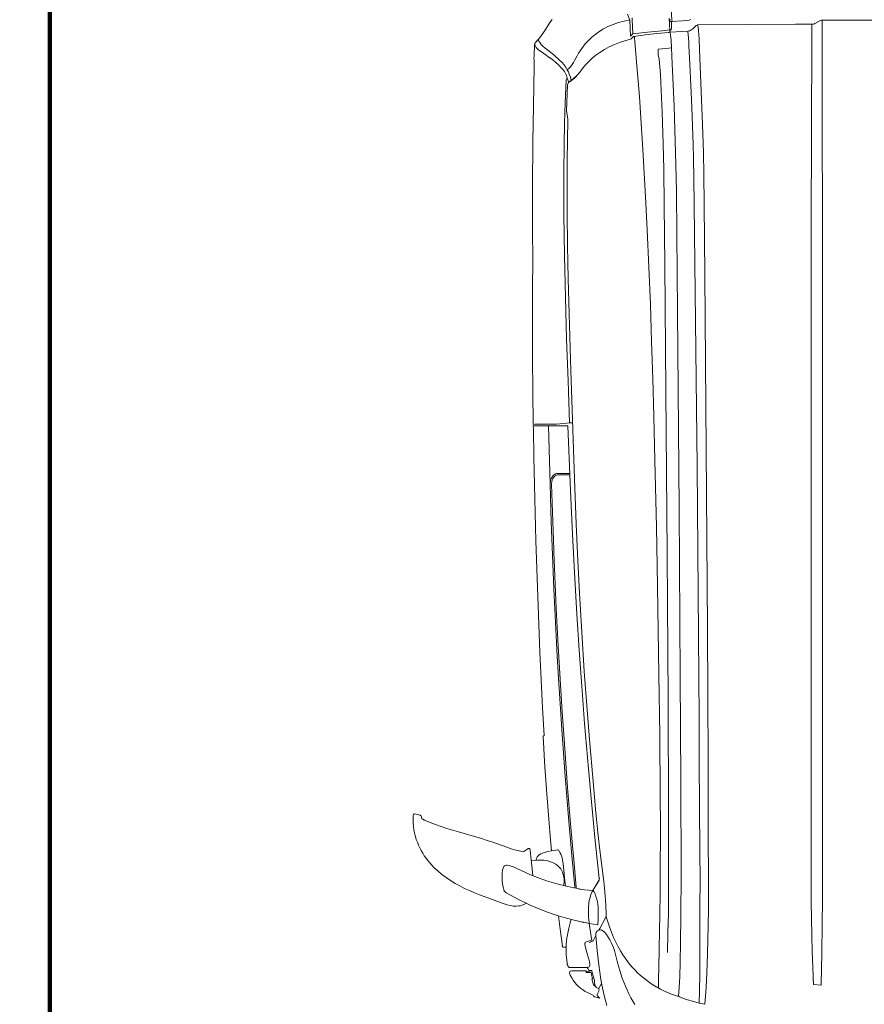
# Model space of a CAD drawing. Header units: millimetres. Extents: x 2204655785 to 2205143108, y 485765510 to 486291538.
# Tile 125 of 156: x 2205062696 to 2205064432, y 486172553 to 486174577. Entities that reach past the tile are written whole.
import ezdxf
from ezdxf.enums import TextEntityAlignment as Align
from ezdxf.lldxf.tags import DXFTag

# ---------------------------------------------------------------- set-up
doc = ezdxf.new("R2010")
doc.units = ezdxf.units.MM
doc.linetypes.add('DASHED2', pattern=[9.525, 6.35, -3.175])
doc.linetypes.add('НЕВИДИМАЯX2', pattern=[19.05, 12.7, -6.35])
for name, color, linetype in [('206ППР Панелевоз', 7, 'Continuous'), ('ППР_Автокран СКАТ-40', 7, 'Continuous'), ('ППР_Автокран_Опасная зона', 1, 'Continuous'), ('ППР_Автокран_Стрела', 7, 'Continuous'), ('ППР_Автокран_Стрела_15м', 7, 'Continuous'), ('ППР_Дороги рабочие', 30, 'Continuous'), ('ППР_Опасная зона от крана', 1, 'Continuous'), ('ППР_Разрез', 5, 'Continuous'), ('ППР_СКЛАД №2', 7, 'Continuous'), ('ППР_Стрела', 7, 'Continuous')]:
    doc.layers.add(name, color=color, linetype=linetype)
doc.styles.add('ППРк_М1-1', font='GOST_Common Italic.ttf', dxfattribs={"height": 800})
doc.styles.add('ППРк_М1-1кран', font='GOST_Common Italic.ttf', dxfattribs={"width": 0.8, "height": 600})
tags = doc.linetypes.add('опасная зона_Кран', pattern='A,30,-8,4,-8,30,-8,4,-8,30,-8,4,[230,Bbox.shx,S=2.5,R=0,X=0,Y=-10],-6', length=148).pattern_tags.tags
tags[24] = DXFTag(74, 5)

# ---------------------------------------------------------------- blocks, each defined once
blk = doc.blocks.new('*U397')
at = {"layer": 'ППР_Опасная зона от крана', "linetype": 'опасная зона_Кран', "lineweight": 80, "ltscale": 100}
blk.add_arc((135, 0), 50270, 90, 270, dxfattribs=at)
at = {"layer": 'ППР_Стрела', "linetype": 'НЕВИДИМАЯX2', "lineweight": 50, "ltscale": 100}
blk.add_arc((135, 0), 38700, 90, 270, dxfattribs=at)
at = {"layer": 'ППР_Стрела', "linetype": 'Continuous', "lineweight": 100}
blk.add_arc((135, 0), 30700, 90, 270, dxfattribs=at)
at = {"style": 'ППРк_М1-1', "width": 0.8}
for tag, p, height, flags in [('ОПАСНАЯ_ЗОНА', (25480.86, 21929.55), 800, 1), ('ОТЛЕТ_ГРУЗА', (25413.72, 20678.22), 800, 1), ('Кол-во_элементов', (2695.66, -1978.25), 1200, 8)]:
    blk.add_attdef(tag, p, '', height=height, dxfattribs=dict(at, flags=flags))
at = {"style": 'ППРк_М1-1', "width": 0.8, "flags": 8}
blk.add_attdef('МАРКА_КРАНА', text='', height=1200, dxfattribs=at).set_placement((8837.5, 818.17), align=Align.CENTER)
blk.add_attdef('ВЫСОТА', text='', height=1200, dxfattribs=at).set_placement((9134.89, -8454.02), align=Align.MIDDLE_CENTER)
at = {"layer": 'Defpoints', "style": 'ППРк_М1-1', "width": 0.8, "flags": 1}
for tag, p in [('МАКСИМАЛЬНАЯ_ДЛИНА_ГРУЗА', (25470.43, 19233.22)), ('ШИРИНА_ГРУЗА', (25397.01, 17803.51))]:
    blk.add_attdef(tag, p, '', height=800, dxfattribs=at)
at = {"layer": 'ППР_Разрез', "style": 'ППРк_М1-1кран', "width": 0.8, "flags": 8}
for tag, p in [('РАЗРЕЗ2', (-1027.85, 55181.17)), ('РАЗРЕЗ', (-1731.87, -54129.29))]:
    blk.add_attdef(tag, p, '', height=800, dxfattribs=at)
at = {"layer": 'ППР_Стрела', "style": 'ППРк_М1-1кран', "width": 0.8, "flags": 8}
for tag, p in [('ВЫСОТА_КРЮКА_ГОРИЗ', (-19652.89, 21607.87)), ('ГАБАРИТ_СТРЕЛЫ', (-25019.84, 21408.72)), ('ВЫСОТА_КРЮКА_НАКЛ', (-20393.31, 20761.66)), ('ВЫЛЕТ', (-16616.63, 14016.8))]:
    blk.add_attdef(tag, p, '', height=800, rotation=317, dxfattribs=at)
blk = doc.blocks.new('*U778')
at = {"layer": 'ППР_Автокран_Опасная зона', "color": 1, "linetype": 'опасная зона_Кран', "lineweight": 80, "ltscale": 100}
blk.add_arc((-3.65, 4.56), 29000, 319.788537, 219.788112, dxfattribs=at)
at = {"layer": 'ППР_Автокран_Стрела', "lineweight": 50}
blk.add_arc((-3.65, 4.56), 18000, 319.786841, 219.78643, dxfattribs=at)
at = {"layer": 'ППР_Автокран_Стрела_15м', "linetype": 'DASHED2', "lineweight": 35}
blk.add_arc((0.22, 1.42), 15000, 319.786203, 219.767437, dxfattribs=at)
blk = doc.blocks.new('*U789')
at = {"layer": '206ППР Панелевоз', "lineweight": 5}
for p, q in [((36.7, 771.2), (36.7, 2136.3)), ((36.8, 769.9), (36.7, 771.2)), ((36.7, 771.2), (36.7, 771.2)), ((36.7, 771.2), (36.9, 769.5)), ((62.7, 771.2), (36.7, 771.2)), ((36.7, 771.2), (36.7, 771.2)), ((37.4, 768.2), (36.8, 769.9)), ((36.9, 769.5), (37.4, 768.2)), ((144.3, 771.2), (62.7, 771.2)), ((247.9, 771.7), (144.3, 771.2)), ((303.6, 771.7), (247.9, 771.7)), ((397, 772), (303.6, 771.7)), ((477.3, 772.1), (397, 772)), ((791.9, 772), (477.3, 772.1)), ((1648.3, 772.2), (791.9, 772)), ((1843.8, 772), (1648.3, 772.2)), ((1895.7, 771.7), (1843.8, 772)), ((1954.3, 771), (1895.7, 771.7)), ((2018.6, 769.6), (1954.3, 771)), ((2020.3, 769.6), (2018.6, 769.6)), ((2018.6, 769.6), (2018.6, 769.6)), ((2019.2, 753.4), (2020.3, 769.6)), ((43.9, 756.3), (37.4, 768.2)), ((37.4, 768.2), (43.9, 756.3)), ((44.4, 755.5), (43.9, 756.3)), ((43.9, 756.3), (44, 756.3)), ((44, 756.3), (43.9, 756.3)), ((43.9, 756.3), (44, 756.3)), ((44, 756.3), (45, 753.7)), ((45.2, 752.8), (44.4, 755.5)), ((45, 753.7), (45.5, 751)), ((45.5, 750), (45.2, 752.8)), ((45.5, 751), (45.5, 750)), ((45.5, 750), (112.9, 750.2)), ((45.5, 716.5), (45.5, 750)), ((112.9, 750.2), (224.6, 749.6)), ((224.6, 749.6), (274.5, 749.2)), ((274.5, 749.2), (323.5, 749.4)), ((323.5, 749.4), (402.3, 748.8)), ((402.3, 748.8), (794, 749.1)), ((794, 749.1), (1356.9, 748.7)), ((1670.3, 748.5), (1777.3, 748.8)), ((1777.3, 748.8), (1849, 749)), ((1849, 749), (1918.3, 750)), ((1918.3, 750), (1951.3, 750.7)), ((1951.3, 750.7), (1983.3, 752)), ((1983.3, 752), (2002.8, 752.9)), ((2002.8, 752.9), (2011.7, 753.2)), ((2011.7, 753.2), (2011.7, 753.4)), ((2011.7, 753.4), (2011.7, 753.4)), ((2011.7, 753.4), (2019.2, 753.4)), ((1356.9, 748.7), (1582, 748.6)), ((1582, 748.6), (1670.3, 748.5)), ((45.9, 616), (45.5, 716.5)), ((46.8, 515.5), (45.9, 616)), ((309.4, 527.2), (251.4, 525.4)), ((353.4, 528.2), (309.4, 527.2)), ((415.8, 529), (353.4, 528.2)), ((559.6, 530.3), (415.8, 529)), ((415.8, 529), (415.8, 529)), ((918.8, 533.3), (559.6, 530.3)), ((1286.9, 535.8), (918.8, 533.3)), ((1561.1, 537.2), (1286.9, 535.8)), ((1649.3, 537.4), (1561.1, 537.2)), ((1561.1, 537.2), (1561.1, 537.2)), ((1864.8, 537.5), (1649.3, 537.4)), ((1897.7, 537.2), (1864.8, 537.5)), ((1956.1, 535.9), (1897.7, 537.2)), ((1995.7, 534.6), (1956.1, 535.9)), ((2024.1, 533.2), (1995.7, 534.6)), ((2042.4, 531.9), (2024.1, 533.2)), ((2059.6, 530.3), (2042.4, 531.9)), ((2057, 518.4), (2059.6, 530.3)), ((47.7, 515.7), (46.8, 515.5)), ((47.3, 514.4), (47.3, 515.4)), ((48, 512.6), (47.3, 514.4)), ((51.5, 516.4), (47.7, 515.7)), ((49.1, 511.1), (48, 512.6)), ((54.9, 505.3), (49.1, 511.1)), ((49.1, 511.1), (49.1, 511.1)), ((58.8, 517.2), (51.5, 516.4)), ((75.3, 518.5), (58.8, 517.2)), ((97.3, 519.5), (75.3, 518.5)), ((251.4, 525.4), (97.3, 519.5)), ((215.8, 503.8), (293.4, 506.4)), ((293.4, 506.4), (319.2, 507)), ((319.2, 507), (411.6, 508.6)), ((411.6, 508.6), (416.8, 508.6)), ((416.8, 508.6), (655.3, 511.3)), ((416.8, 508.6), (416.8, 508.6)), ((655.3, 511.3), (953.5, 514.2)), ((953.5, 514.2), (1300.4, 517.1)), ((1300.4, 517.1), (1473, 518.3)), ((1473, 518.3), (1558.9, 518.8)), ((1558.9, 518.8), (1746.3, 520.2)), ((1558.9, 518.8), (1558.9, 518.8)), ((1746.3, 520.2), (1804.1, 520.4)), ((1804.1, 520.4), (1860.2, 520)), ((1860.2, 520), (1860.2, 520)), ((1860.2, 520), (1889.6, 520)), ((1889.6, 520), (1939.6, 520.3)), ((1939.6, 520.3), (1978.5, 520.3)), ((1978.5, 520.3), (1990, 520.2)), ((1990, 520.2), (1990, 520.2)), ((1990, 520.2), (2039, 519.3)), ((2039, 519.3), (2050.8, 518.9)), ((2050.8, 518.9), (2057, 518.4)), ((2057, 518.4), (2053.5, 504.9)), ((37.1, 498.3), (35.8, 501.4)), ((37.6, 495), (37.1, 498.3)), ((39.9, 461.5), (37.6, 495)), ((56.4, 503.6), (54.9, 505.3)), ((54.9, 505.3), (54.9, 505.3)), ((57.6, 501.6), (56.4, 503.6)), ((58.6, 499.5), (57.6, 501.6)), ((59.2, 497.3), (58.6, 499.5)), ((59.6, 495), (59.2, 497.3)), ((59.6, 495), (73.7, 496.5)), ((61.8, 458.9), (59.6, 495)), ((73.7, 496.5), (82.6, 497.1)), ((82.6, 497.1), (90, 497.4)), ((90, 497.4), (127.3, 499.7)), ((127.3, 499.7), (171.2, 501.8)), ((171.2, 501.8), (215.8, 503.8)), ((2049, 490.2), (2044.9, 479.8)), ((2050.6, 494.8), (2049, 490.2)), ((2053.5, 504.9), (2050.6, 494.8)), ((213.6, 467), (126.6, 463.4)), ((285.6, 469.5), (213.6, 467)), ((333.8, 470.8), (285.6, 469.5)), ((388.9, 471.7), (333.8, 470.8)), ((476.7, 472.6), (388.9, 471.7)), ((714.9, 474.8), (476.7, 472.6)), ((1040.5, 477.4), (714.9, 474.8)), ((1385.8, 479.7), (1040.5, 477.4)), ((1600.8, 480.8), (1385.8, 479.7)), ((1794.3, 481.3), (1600.8, 480.8)), ((1876.7, 481.1), (1794.3, 481.3)), ((1933.4, 480.4), (1876.7, 481.1)), ((1973.3, 479.6), (1933.4, 480.4)), ((2002.2, 478.6), (1973.3, 479.6)), ((2025.4, 477.5), (2002.2, 478.6)), ((2043, 476.3), (2025.4, 477.5)), ((2039.3, 463.7), (2042.8, 474.2)), ((2042.7, 475.1), (2043, 476.3)), ((2042.8, 474.2), (2042.7, 475.1)), ((2042.8, 474.2), (2042.8, 474.2)), ((2043.8, 478), (2043, 476.3)), ((2044.4, 478.4), (2043.8, 478)), ((2044.9, 479.8), (2044.4, 478.3)), ((2044.4, 478.3), (2044.4, 478.4)), ((36.4, 462.6), (14.2, 461.4)), ((58, 458.1), (33.5, 456.8)), ((34.4, 458.2), (37.7, 458.6)), ((39.3, 463.1), (36.4, 462.6)), ((37.7, 458.6), (39.4, 459)), ((39.4, 462.3), (39.3, 463.1)), ((39.4, 459), (39.4, 462.3)), ((55.1, 461.5), (39.9, 461.5)), ((56.2, 461.3), (55.1, 461.5)), ((55.1, 461.5), (55.1, 461.5)), ((57.1, 460.6), (56.2, 461.3)), ((58.6, 442.9), (57, 458)), ((57.6, 459.6), (57.1, 460.6)), ((57.7, 458.2), (57.6, 459.6)), ((62.1, 459.1), (57.7, 458.2)), ((58.6, 458.2), (61.7, 459)), ((61.7, 459), (61.9, 456.5)), ((61.9, 456.5), (62.1, 456)), ((68, 459.9), (62.1, 459.1)), ((62.1, 456), (64.4, 431.7)), ((78.1, 460.9), (68, 459.9)), ((93.6, 461.9), (78.1, 460.9)), ((126.6, 463.4), (93.6, 461.9)), ((94.2, 456.4), (93.6, 461.9)), ((96.8, 434.4), (94.2, 456.4)), ((343.7, 445.7), (291.2, 444.5)), ((417.5, 446.9), (343.7, 445.7)), ((539.2, 448.1), (417.5, 446.9)), ((798.7, 450.4), (539.2, 448.1)), ((1133.9, 452.8), (798.7, 450.4)), ((1434.1, 454.7), (1133.9, 452.8)), ((1666.6, 455.7), (1434.1, 454.7)), ((1805.5, 455.9), (1666.6, 455.7)), ((1864.3, 455.7), (1805.5, 455.9)), ((1902.1, 455.1), (1864.3, 455.7)), ((1901.9, 454.4), (1902.1, 455.1)), ((1913, 454.2), (1901.9, 454.4)), ((1953.1, 453.4), (1913, 454.2)), ((2028.5, 439.4), (2033, 448.5)), ((2033, 448.5), (2037.3, 458.2)), ((2037.3, 458.2), (2039.3, 463.7)), ((2037.3, 458.2), (2037.3, 458.2)), ((61.6, 412.6), (58.6, 442.9)), ((64.4, 431.7), (67.2, 407.5)), ((108.3, 434.5), (96.8, 434.4)), ((117, 436.7), (108.3, 434.5)), ((148.8, 439.1), (117, 436.7)), ((165.6, 440), (148.8, 439.1)), ((226.2, 442.4), (165.6, 440)), ((291.2, 444.5), (226.2, 442.4)), ((850.6, 425.4), (774.1, 423.3)), ((941.9, 427.7), (850.6, 425.4)), ((1078.6, 430.8), (941.9, 427.7)), ((1200.1, 433.1), (1078.6, 430.8)), ((1381.8, 436), (1200.1, 433.1)), ((1506.5, 437.6), (1381.8, 436)), ((1630.4, 438.8), (1506.5, 437.6)), ((1691.9, 439), (1630.4, 438.8)), ((1713.2, 439), (1691.9, 439)), ((1776.5, 438.7), (1713.2, 439)), ((1832.9, 438.5), (1776.5, 438.7)), ((1873.6, 438.1), (1832.9, 438.5)), ((1944.6, 436.6), (1873.6, 438.1)), ((1964.8, 436.3), (1944.6, 436.6)), ((1964.6, 435.9), (1964.8, 436.3)), ((2026.1, 434.9), (1964.6, 435.9)), ((2023.5, 430.4), (2019.4, 423.5)), ((2023.6, 430.6), (2028.5, 439.4)), ((64.8, 382.3), (61.6, 412.6)), ((67.2, 407.5), (70.4, 383.4)), ((399.9, 408.6), (303.1, 403.1)), ((468, 412.1), (399.9, 408.6)), ((544.5, 415.5), (468, 412.1)), ((621, 418.4), (544.5, 415.5)), ((697.6, 421), (621, 418.4)), ((774.1, 423.3), (697.6, 421)), ((2010.3, 410.2), (2005.3, 403.9)), ((2014.9, 416.8), (2010.3, 410.2)), ((2019.4, 423.5), (2014.9, 416.8)), ((72.7, 385.6), (70.3, 385.4)), ((131, 390.8), (72.7, 385.6)), ((194, 395.8), (131, 390.8)), ((238.3, 398.9), (194, 395.8)), ((303.1, 403.1), (238.3, 398.9)), ((1981.6, 379.6), (1989, 386.4)), ((1994.7, 391.9), (1989, 386.2)), ((2000.1, 397.8), (1994.7, 391.9)), ((2005.3, 403.9), (2000.1, 397.8)), ((2059.8, 386.7), (2053, 382.4)), ((24.8, 371.2), (36.8, 376.1)), ((36.5, 381.2), (32.3, 380.9)), ((36.2, 375.9), (38.7, 364.4)), ((64.8, 382.3), (36.5, 381.2)), ((36.8, 376.1), (70.1, 377.4)), ((36.8, 376.1), (36.8, 376.1)), ((38.7, 364.4), (41.8, 353.1)), ((70.1, 377.4), (64.8, 382.3)), ((70.4, 383.4), (75.6, 378.6)), ((75.6, 378.6), (76.2, 377.3)), ((76.2, 377.3), (79.3, 366)), ((79.3, 366), (82.8, 355)), ((1958.2, 361.9), (1965.7, 367.1)), ((1965.7, 367.1), (1974.2, 373.5)), ((1974.2, 373.5), (1981.6, 379.6)), ((2022.1, 366.9), (2013.9, 363.7)), ((2030.2, 370.5), (2022.1, 366.9)), ((2038.2, 374.3), (2030.2, 370.5)), ((2046.1, 378.4), (2038.2, 374.3)), ((2053, 382.4), (2046.1, 378.4)), ((41.8, 353.1), (45.6, 341.9)), ((82.8, 355), (86.9, 344.3)), ((86.9, 344.3), (91.7, 333.9)), ((1922.5, 342.8), (1931.8, 347.1)), ((1931.8, 347.1), (1940, 351.3)), ((1940, 351.3), (1949.8, 356.8)), ((1949.1, 344.3), (1941.6, 341.6)), ((1976.1, 351.5), (1949.1, 344.3)), ((1949.8, 356.8), (1958.2, 361.9)), ((1990.2, 355.6), (1976.1, 351.5)), ((2005.6, 360.6), (1990.2, 355.6)), ((2013.9, 363.7), (2005.6, 360.6)), ((45.6, 341.9), (47.8, 336.5)), ((47.8, 336.5), (50.2, 331.1)), ((50.2, 331.1), (52.9, 325.8)), ((52.9, 325.8), (55.7, 320.7)), ((91.7, 333.9), (97.2, 323.8)), ((97.2, 323.8), (103.5, 314.2)), ((1806.9, 322.4), (1821.2, 324.1)), ((1821.2, 324.1), (1836.6, 325.5)), ((1836.6, 325.5), (1855.8, 326.6)), ((1855.8, 326.6), (1875.7, 327.5)), ((1875.7, 327.5), (1879.7, 327.8)), ((1882.1, 325.8), (1878.3, 327.8)), ((1879.7, 327.8), (1889.9, 330.7)), ((1903.5, 314.5), (1882.1, 325.8)), ((1889.9, 330.7), (1900.5, 334.2)), ((1900.5, 334.2), (1911.6, 338.3)), ((1912.5, 325.4), (1910.4, 323.2)), ((1911.6, 338.3), (1922.5, 342.8)), ((1916.2, 328.3), (1912.5, 325.4)), ((1921.4, 331.6), (1916.2, 328.3)), ((1927.3, 334.9), (1921.4, 331.6)), ((1934.2, 338.3), (1927.3, 334.9)), ((1941.6, 341.6), (1934.2, 338.3)), ((2026.5, 320.1), (2044.3, 324.3)), ((2044.3, 324.3), (2061.9, 329.1)), ((55.7, 320.7), (58.8, 315.6)), ((58.8, 315.6), (62, 310.7)), ((62, 310.7), (65.5, 306)), ((65.5, 306), (69.1, 301.3)), ((103.5, 314.2), (109.2, 306.4)), ((109.2, 306.4), (115.4, 299)), ((1601.7, 300.7), (1666.2, 306.5)), ((1717, 304.2), (1635.8, 296.4)), ((1666.2, 306.5), (1712.7, 311.1)), ((1712.7, 311.1), (1742.9, 314.3)), ((1801.2, 313.4), (1717, 304.2)), ((1742.9, 314.3), (1775, 318.3)), ((1775, 318.3), (1806.9, 322.7)), ((1800.6, 313.6), (1803.1, 313.3)), ((1803.6, 313.1), (1801.2, 313.4)), ((1803.1, 313.3), (1804.5, 312.9)), ((1805.6, 312.4), (1803.6, 313.1)), ((1804.5, 312.9), (1805.4, 312.5)), ((1805.4, 312.5), (1805.4, 312.5)), ((1805.4, 312.5), (1822.3, 301.9)), ((1822.3, 302), (1805.6, 312.4)), ((1805.6, 312.4), (1805.6, 312.4)), ((1806.9, 322.7), (1806.9, 322.4)), ((1832.7, 304.6), (1827.7, 302.1)), ((1838, 306.6), (1832.7, 304.6)), ((1843.4, 308.2), (1838, 306.6)), ((1848.9, 309.4), (1843.4, 308.2)), ((1854.6, 310.3), (1848.9, 309.4)), ((1860.3, 310.9), (1854.6, 310.3)), ((1871.9, 311.3), (1860.3, 310.9)), ((1883.5, 311.2), (1871.9, 311.3)), ((1896.1, 310.7), (1883.5, 311.2)), ((1894.8, 301.4), (1896.3, 310.6)), ((1896.3, 310.6), (1896.1, 310.7)), ((1907.2, 312.4), (1903.5, 314.5)), ((1907.2, 318.3), (1906.6, 317)), ((1906.6, 317), (1906.6, 316.1)), ((1906.6, 316.1), (1907.1, 313.1)), ((1907.1, 313.1), (1907.6, 311.7)), ((1910.4, 323.2), (1907.2, 318.3)), ((1907.6, 311.7), (1908.8, 309.7)), ((1908.8, 309.7), (1910.1, 308.4)), ((1910.1, 308.4), (1911.9, 307.3)), ((1911.9, 307.3), (1914.2, 306.5)), ((1914.2, 306.5), (1916.6, 306.1)), ((1916.6, 306.1), (1919, 306)), ((1919, 306), (1948.9, 308.8)), ((1929, 300.5), (1919.5, 305.7)), ((1948.9, 308.8), (1978.8, 312.3)), ((1978.8, 312.3), (1993.7, 314.3)), ((1993.7, 314.3), (2008.6, 316.7)), ((2008.6, 316.7), (2026.5, 320.1)), ((2015.3, 303.7), (2011.5, 303.2)), ((2018.8, 303.9), (2015.3, 303.7)), ((2027.8, 312), (2016.7, 317.9)), ((2023.1, 305.4), (2018.8, 303.9)), ((2022.5, 304.6), (2020.9, 303)), ((2025, 307.8), (2022.5, 304.6)), ((2028, 312.3), (2025, 307.8)), ((2028.7, 312.6), (2028, 312.3)), ((2029.9, 312.9), (2028.7, 312.6)), ((2031.2, 312.7), (2029.9, 312.9)), ((2032.6, 312.2), (2031.2, 312.7)), ((2035.2, 310.8), (2032.6, 312.2)), ((2039.2, 309), (2035.2, 310.8)), ((2040.5, 308.9), (2039.2, 309)), ((2041.9, 309.3), (2040.5, 308.9)), ((2043.2, 310.1), (2041.9, 309.3)), ((2044.6, 311.6), (2043.2, 310.1)), ((2044.3, 303.5), (2045.2, 306.4)), ((2046.9, 314.5), (2044.6, 311.6)), ((2045.2, 306.4), (2046.9, 314.5)), ((69.1, 301.3), (73, 296.9)), ((73, 296.9), (77.1, 292.6)), ((77.1, 292.6), (81.3, 288.5)), ((81.3, 288.5), (85.7, 284.5)), ((85.7, 284.5), (90.3, 280.8)), ((115.4, 299), (122, 292)), ((122, 292), (129, 285.3)), ((129, 285.3), (136.3, 279.1)), ((1375.5, 282.6), (1445.6, 287.8)), ((1482.6, 283.3), (1406.1, 277.5)), ((1445.6, 287.8), (1515.7, 293.3)), ((1575.7, 291), (1482.6, 283.3)), ((1515.7, 293.3), (1601.7, 300.7)), ((1635.8, 296.4), (1575.7, 291)), ((1827.9, 298.9), (1822.3, 302)), ((1825.7, 301), (1824.4, 283.3)), ((1827.7, 302.1), (1825.7, 301)), ((1825.7, 301), (1825.7, 301)), ((1833.8, 296.3), (1827.9, 298.9)), ((1839.9, 294.4), (1833.8, 296.3)), ((1846.2, 292.9), (1839.9, 294.4)), ((1852.7, 291.8), (1846.2, 292.9)), ((1859.3, 291.2), (1852.7, 291.8)), ((1866, 290.9), (1859.3, 291.2)), ((1872.6, 291), (1866, 290.9)), ((1879.3, 291.3), (1872.6, 291)), ((1885.8, 291.9), (1879.3, 291.3)), ((1892.3, 292.7), (1885.8, 291.9)), ((1890.8, 282.3), (1891.2, 284.3)), ((1891.2, 284.3), (1893.2, 292.8)), ((1902.3, 294.1), (1892.3, 292.7)), ((1893.2, 292.8), (1894.8, 301.4)), ((1906.4, 294.7), (1902.3, 294.1)), ((1902.3, 294.1), (1902.3, 294.1)), ((1902.3, 294.1), (1902.3, 294.1)), ((1924.8, 297.7), (1906.4, 294.7)), ((1925.9, 297.8), (1924.8, 297.7)), ((1927.2, 297.4), (1925.9, 297.8)), ((1928.2, 296.6), (1927.2, 297.4)), ((1928.8, 295.7), (1928.2, 296.6)), ((1929.4, 293.6), (1928.8, 295.7)), ((1929.4, 300.2), (1929, 300.5)), ((1930.6, 297.9), (1929.4, 300.2)), ((1931.4, 286.7), (1929.4, 293.6)), ((1932.7, 292.8), (1930.6, 297.9)), ((1932.2, 285), (1931.4, 286.7)), ((1933, 284.2), (1932.2, 285)), ((1933.9, 283.8), (1933, 284.2)), ((1935.2, 283.6), (1933.9, 283.8)), ((1937, 283.9), (1935.2, 283.6)), ((1950.9, 287.3), (1937, 283.9)), ((1967.1, 292.2), (1950.9, 287.3)), ((1972.5, 293.3), (1967.1, 292.2)), ((1978, 293.8), (1972.5, 293.3)), ((1979.6, 293.7), (1978, 293.8)), ((1981.1, 293.2), (1979.6, 293.7)), ((1982.3, 292.3), (1981.1, 293.2)), ((1983.1, 291.1), (1982.3, 292.3)), ((1983.6, 289.7), (1983.1, 291.1)), ((1983.8, 288), (1983.6, 289.7)), ((1985.5, 288.9), (1983.8, 288.6)), ((1983.8, 252), (1983.8, 288)), ((1986.3, 289.8), (1985.5, 288.9)), ((1988.7, 291.1), (1986.3, 289.8)), ((1989.6, 291.9), (1988.7, 291.1)), ((1989.8, 292.7), (1989.6, 291.9)), ((1990.1, 297.2), (1989.8, 292.7)), ((1990.3, 297.9), (1990.1, 297.2)), ((1990.1, 297.2), (1990.1, 297.2)), ((1991, 298.2), (1990.3, 297.9)), ((1991, 286.7), (1990.8, 286.4)), ((1990.8, 286.4), (1990.8, 285.5)), ((1990.8, 285.5), (1990.8, 269.5)), ((1999.8, 300.3), (1991, 298.2)), ((1991, 298.2), (1991, 298.2)), ((1993.4, 286.7), (1991, 286.7)), ((1992.3, 286.7), (1992.4, 288.4)), ((1992.4, 288.4), (1992.9, 293.1)), ((1992.4, 288.4), (1992.4, 288.4)), ((1992.9, 293.1), (1993.3, 294.9)), ((1993.3, 294.9), (1993.6, 295.6)), ((1994, 287), (1993.4, 286.7)), ((1993.6, 295.6), (1994, 295.8)), ((1994, 295.8), (1994.3, 295.9)), ((1994, 295.8), (1994, 295.8)), ((1994.3, 287.6), (1994, 287)), ((1997.9, 297.1), (1994.3, 295.9)), ((1994.3, 295.9), (1994.4, 295.9)), ((1994.4, 295.9), (1994.3, 287.6)), ((1999, 297.5), (1997.9, 297.1)), ((2006.1, 299.6), (1999, 297.5)), ((2002.5, 301.2), (1999.8, 300.3)), ((2011.5, 303.2), (2002.5, 301.2)), ((2006.8, 299.6), (2006.1, 299.6)), ((2007.2, 299.3), (2006.8, 299.6)), ((2007.6, 298.1), (2007.2, 299.3)), ((2012.4, 299.1), (2007.6, 298.1)), ((2015.6, 300.2), (2012.4, 299.1)), ((2018.6, 301.6), (2015.6, 300.2)), ((2020.9, 303), (2018.6, 301.6)), ((2029.4, 278.7), (2033.1, 284.5)), ((2033.1, 284.5), (2036.2, 290.2)), ((2036.2, 290.2), (2039.7, 297.5)), ((2039.7, 297.5), (2041.1, 300.8)), ((2041.1, 300.8), (2042.6, 301.5)), ((2042.6, 301.5), (2044.3, 303.5)), ((90.3, 280.8), (95, 277.2)), ((95, 277.2), (99.9, 273.9)), ((99.9, 273.9), (104.9, 270.7)), ((104.9, 270.7), (110, 267.7)), ((110, 267.7), (119.6, 262.7)), ((136.3, 279.1), (143.9, 273.2)), ((143.5, 273.1), (148.6, 269)), ((143.9, 273.2), (143.9, 273.2)), ((143.9, 273.2), (150.3, 267.9)), ((148.6, 269), (152.2, 265.8)), ((150.3, 267.9), (153.4, 265.1)), ((152.2, 265.8), (156.5, 261.3)), ((153.4, 265.1), (156.3, 262.2)), ((979.5, 262.5), (1072, 266.1)), ((1072, 266.1), (1133.7, 268.7)), ((1133.7, 268.7), (1214.3, 272.7)), ((1258.1, 267.5), (1172, 262.6)), ((1214.3, 272.7), (1295, 277.4)), ((1332.1, 272.3), (1258.1, 267.5)), ((1295, 277.4), (1375.5, 282.6)), ((1406.1, 277.5), (1332.1, 272.3)), ((1762.9, 260.9), (1818.8, 266)), ((1818.8, 266), (1821.2, 266.2)), ((1821.9, 269.9), (1820.2, 260.9)), ((1822.1, 271), (1821.9, 269.9)), ((1822.5, 271.6), (1822.1, 271)), ((1822.9, 272.6), (1822.5, 271.6)), ((1823.3, 275.1), (1822.9, 272.6)), ((1824.4, 283.3), (1823.3, 275.1)), ((1886.3, 258.9), (1890.9, 279.3)), ((1890.8, 280.9), (1890.8, 282.3)), ((1891.2, 280.3), (1890.8, 280.9)), ((1890.9, 279.3), (1891.2, 280.3)), ((1990.8, 269.5), (1991, 257.1)), ((2014.5, 263), (2018.6, 266.5)), ((2018.6, 266.5), (2022.5, 270.2)), ((2022.5, 270.2), (2026.3, 274.5)), ((2026.3, 274.5), (2029.4, 278.7)), ((119.6, 262.7), (123.9, 260.2)), ((123.9, 260.2), (128, 257.5)), ((128, 257.5), (131.9, 254.6)), ((133.4, 244.3), (128.2, 240.4)), ((131.9, 254.6), (135.6, 251.3)), ((138.8, 247.5), (133.4, 244.3)), ((135.6, 251.3), (138.8, 247.6)), ((143.4, 249.9), (138.8, 247.5)), ((142.8, 241.9), (146.8, 244.1)), ((148.2, 251.8), (143.4, 249.9)), ((146.8, 244.1), (150.9, 245.9)), ((154.4, 253.9), (148.2, 251.8)), ((150.9, 245.9), (155.9, 247.7)), ((161.1, 255.6), (154.4, 253.9)), ((155.9, 247.7), (162.9, 249.8)), ((155.9, 247.7), (156.9, 246.5)), ((156.3, 262.2), (159, 259)), ((156.5, 261.3), (160.5, 256.5)), ((156.9, 246.5), (158.3, 245.7)), ((158.3, 245.7), (159.7, 245.4)), ((159, 259), (161.5, 255.7)), ((159.7, 245.4), (206.6, 243.4)), ((160.5, 256.5), (161.1, 255.6)), ((164.9, 250.3), (161.1, 255.6)), ((161.5, 255.7), (161.5, 255.7)), ((161.5, 255.7), (165.3, 250.4)), ((162.9, 249.8), (164.9, 250.3)), ((165.3, 250.4), (169.6, 248.2)), ((169.6, 248.2), (205.8, 246.7)), ((205.8, 246.7), (223.9, 246.1)), ((206.6, 243.4), (248, 242.1)), ((223.9, 246.1), (239.5, 248.6)), ((239.5, 248.6), (241.7, 248.9)), ((241.7, 248.9), (283.6, 247.9)), ((283.6, 247.9), (325.5, 247.3)), ((325.5, 247.3), (378.2, 247.1)), ((378.2, 247.1), (434.5, 247.3)), ((434.5, 247.3), (500.3, 248.1)), ((500.3, 248.1), (568.9, 249.5)), ((521.4, 241.7), (607.1, 243.7)), ((568.9, 249.5), (640.3, 251.3)), ((607.1, 243.7), (692.8, 246.2)), ((640.3, 251.3), (756.8, 254.8)), ((692.8, 246.2), (778.5, 249.1)), ((756.8, 254.8), (979.5, 262.5)), ((778.5, 249.1), (864.4, 252.3)), ((864.4, 253.3), (864.3, 258.5)), ((864.6, 253.3), (864.4, 253.3)), ((864.4, 252.3), (864.4, 253.3)), ((867.1, 225.7), (864.6, 253.3)), ((1004.6, 254.3), (870.5, 248.7)), ((870.5, 248.7), (870.5, 177.7)), ((968.5, 252.7), (968.5, 228.1)), ((971.6, 252.9), (971.6, 227.5)), ((1093.2, 258.5), (1004.6, 254.3)), ((1172, 262.6), (1093.2, 258.5)), ((1504.9, 240.3), (1613.9, 248.3)), ((1505.1, 237.1), (1590.6, 243.3)), ((1590.6, 243.3), (1676, 250.1)), ((1613.9, 248.3), (1688.5, 254.4)), ((1676, 250.1), (1761.4, 257.5)), ((1688.5, 254.4), (1762.9, 260.9)), ((1761.4, 257.5), (1818.3, 262.8)), ((1816.1, 244), (1799.9, 242.2)), ((1816, 242.9), (1811.2, 223.9)), ((1820.2, 260.9), (1816, 242.9)), ((1818.3, 262.8), (1820.6, 262.9)), ((1880.8, 238.7), (1883.6, 248.7)), ((1883.6, 248.7), (1886.3, 258.9)), ((1885.5, 255.8), (1892.2, 253.8)), ((1892.2, 253.8), (1903.2, 250.8)), ((1903.2, 250.8), (1909.8, 249.3)), ((1909.8, 249.3), (1916.5, 248)), ((1916.5, 248), (1923.2, 246.9)), ((1923.2, 246.9), (1929.9, 246)), ((1929.9, 246), (1936.7, 245.4)), ((1936.7, 245.4), (1943.5, 245.1)), ((1942.1, 239.5), (1942.2, 245.1)), ((1943.5, 245.1), (1950.3, 245)), ((1950.3, 245), (1957, 245.3)), ((1957, 245.3), (1963.8, 245.8)), ((1963.8, 245.8), (1974.1, 247.1)), ((1974.1, 247.1), (1977.6, 247.7)), ((1977.6, 247.7), (1980.2, 248.6)), ((1980.2, 248.6), (1981.7, 249.4)), ((1981.7, 249.4), (1983.4, 251)), ((1983.4, 251), (1983.8, 251.8)), ((1983.8, 251.8), (1983.8, 252)), ((1991, 257.1), (1991.2, 255)), ((1991.2, 255), (1991.7, 254)), ((1991.7, 254), (1992.5, 253.1)), ((1992.5, 253.1), (1993.5, 252.6)), ((1993.5, 252.6), (1994.7, 252.3)), ((1994.7, 252.3), (1995.8, 252.4)), ((1995.8, 252.4), (1999.5, 253.8)), ((1999.5, 253.8), (2005, 256.7)), ((2005, 256.7), (2010.1, 259.8)), ((2010.1, 259.8), (2014.5, 263)), ((119.1, 231.8), (109, 220.5)), ((118.5, 217.6), (123.9, 224.3)), ((124.1, 236.8), (119.1, 231.8)), ((123.9, 224.3), (128.8, 229.6)), ((128.2, 240.4), (124.1, 236.8)), ((128.8, 229.6), (135.3, 235.9)), ((135.3, 235.9), (139.9, 239.8)), ((139.9, 239.8), (142.8, 241.9)), ((248, 242.1), (293.9, 241.1)), ((293.9, 241.1), (350, 240.5)), ((350, 240.5), (392.9, 240.4)), ((392.9, 240.4), (435.7, 240.6)), ((435.7, 240.6), (478.6, 241)), ((478.6, 241), (521.4, 241.7)), ((867.1, 223.2), (867.1, 225.7)), ((867.3, 191), (867.1, 223.2)), ((968.5, 228.1), (968.9, 225.4)), ((968.9, 225.4), (969.5, 223.6)), ((969.5, 223.6), (970.4, 221.8)), ((971.6, 227.5), (972, 225.7)), ((972, 225.7), (972.6, 224.1)), ((972.6, 224.1), (973.6, 222.7)), ((973.6, 222.7), (976, 220.1)), ((1129.5, 220), (1246.1, 225.1)), ((1205.9, 220), (1275, 223.3)), ((1246.1, 225.1), (1323.3, 229.1)), ((1275, 223.3), (1344, 227)), ((1323.3, 229.1), (1391.4, 233)), ((1344, 227), (1378.6, 229)), ((1378.6, 229), (1505.1, 237.1)), ((1378.6, 229), (1378.6, 229)), ((1391.4, 233), (1459.5, 237.2)), ((1459.5, 237.2), (1504.9, 240.3)), ((1742.7, 229), (1742.1, 228.1)), ((1742.1, 228.1), (1742.1, 228)), ((1742.1, 228), (1744.2, 215)), ((1743.8, 230.1), (1742.7, 229)), ((1747.3, 232.3), (1743.8, 230.1)), ((1751, 234.1), (1747.3, 232.3)), ((1754.8, 235.6), (1751, 234.1)), ((1758.8, 236.8), (1754.8, 235.6)), ((1762.9, 237.7), (1758.8, 236.8)), ((1771.3, 239), (1762.9, 237.7)), ((1768.7, 218.7), (1771.6, 223.8)), ((1784, 240.4), (1771.3, 239)), ((1771.6, 223.8), (1775.1, 228.4)), ((1775.1, 228.4), (1777, 230.5)), ((1777, 230.5), (1779.1, 232.4)), ((1779.1, 232.4), (1781.3, 234.1)), ((1781.3, 234.1), (1783.7, 235.6)), ((1783.7, 235.6), (1788.1, 237.8)), ((1799.9, 242.2), (1784, 240.4)), ((1788.1, 237.8), (1792.7, 239.4)), ((1792.7, 239.4), (1797.6, 240.5)), ((1797.6, 240.5), (1802.6, 241.1)), ((1799.9, 242.2), (1799.9, 242.2)), ((1802.6, 241.1), (1807.5, 241)), ((1811.2, 223.9), (1805.6, 205.2)), ((1807.5, 241), (1812.4, 240.4)), ((1812.4, 240.4), (1815.1, 239.9)), ((1874.4, 218.7), (1877.7, 228.6)), ((1877.7, 228.6), (1880.8, 238.7)), ((1878, 229.6), (1905.2, 233)), ((1905.2, 233), (1940, 237.6)), ((1940, 237.6), (1940.7, 237.4)), ((1940.7, 237.4), (1941.2, 237.5)), ((1941.2, 237.5), (1941.7, 238.1)), ((1941.7, 238.1), (1942.1, 239.5)), ((41.9, 211.9), (35.7, 216.5)), ((48.3, 207.6), (41.9, 211.9)), ((56, 202.9), (48.3, 207.6)), ((64.2, 197.4), (56, 202.9)), ((102.7, 213), (94.6, 202.3)), ((102.3, 194.3), (109, 203.9)), ((109, 220.5), (102.7, 213)), ((109, 203.9), (114.3, 211)), ((113.9, 211.4), (118.5, 217.6)), ((114.3, 211), (113.9, 211.4)), ((870.5, 209), (990.8, 212.2)), ((970.4, 221.8), (971.6, 220.2)), ((971.6, 220.2), (973, 218.6)), ((973, 218.6), (974.6, 217.2)), ((974.6, 217.2), (978.2, 214.9)), ((976, 220.1), (978.8, 218.1)), ((978.2, 214.9), (982.1, 213.3)), ((978.8, 218.1), (981.9, 216.6)), ((981.9, 216.6), (985.3, 215.7)), ((982.1, 213.3), (984, 212.8)), ((984, 212.8), (990.8, 212.2)), ((985.3, 215.7), (990.9, 215.4)), ((990.8, 212.2), (1067.7, 214.6)), ((990.9, 215.4), (1125.2, 219.8)), ((1067.7, 214.6), (1136.8, 217.1)), ((1125.2, 219.8), (1129.5, 220)), ((1136.8, 217.1), (1205.9, 220)), ((1572.3, 201.8), (1636.2, 206.2)), ((1636.2, 206.2), (1678.8, 209.5)), ((1678.8, 209.5), (1721.4, 213.1)), ((1721.4, 213.1), (1744.1, 215.3)), ((1744.2, 215), (1745.6, 207.9)), ((1745.6, 207.9), (1747.4, 200.9)), ((1763.6, 199.5), (1764.2, 203.7)), ((1764.2, 203.7), (1764.9, 207.9)), ((1764.9, 207.9), (1766.5, 213.4)), ((1766.5, 213.4), (1768.7, 218.7)), ((1805.6, 205.2), (1799.3, 186.6)), ((1865.5, 194.9), (1870.1, 206.8)), ((1870.1, 206.8), (1874.4, 218.7)), ((71.6, 191.9), (64.2, 197.4)), ((76.2, 188.2), (71.6, 191.9)), ((76.4, 188.2), (76.2, 188.2)), ((76.2, 188.2), (83.3, 181.5)), ((78.2, 188.5), (76.4, 188.2)), ((80.3, 189.3), (78.2, 188.5)), ((83.2, 191.1), (80.3, 189.3)), ((86.8, 193.9), (83.2, 191.1)), ((90.6, 197.7), (86.8, 193.9)), ((94.6, 202.3), (90.6, 197.7)), ((90.7, 182.1), (92.9, 183.5)), ((92.9, 183.5), (95.1, 185.4)), ((95.1, 185.4), (98.5, 189.2)), ((98.5, 189.2), (102.3, 194.3)), ((867.6, 180.7), (867.3, 191)), ((992.3, 180.1), (1107, 183.1)), ((1107, 183.1), (1221.5, 186.8)), ((1221.5, 186.8), (1335.9, 191.3)), ((1335.9, 191.3), (1393, 193.9)), ((1393, 193.9), (1450.2, 196.7)), ((1450.2, 196.7), (1507.3, 199.9)), ((1507.3, 199.9), (1508.3, 197.9)), ((1508.3, 197.9), (1572.3, 201.8)), ((1747.4, 200.9), (1749, 196.4)), ((1749, 196.4), (1750.5, 193.1)), ((1750.5, 193.1), (1752.5, 189.9)), ((1752.5, 189.9), (1755.1, 187.1)), ((1755.1, 187.1), (1756.5, 186)), ((1756.5, 186), (1758, 185)), ((1758, 185), (1759.5, 184.4)), ((1759.5, 184.4), (1761.2, 184)), ((1761.2, 184), (1763.7, 184.1)), ((1762.8, 184), (1762.8, 184)), ((1763.3, 195.2), (1763.6, 199.5)), ((1763.3, 191), (1763.3, 195.2)), ((1763.5, 186.7), (1763.3, 191)), ((1764.8, 173.9), (1763.5, 186.7)), ((1799.3, 186.6), (1793.5, 172.2)), ((1855.6, 171.6), (1860.7, 183.2)), ((1860.7, 183.2), (1865.5, 194.9)), ((83.3, 181.5), (83.3, 181.5)), ((83.3, 181.5), (84.6, 180.7)), ((83.3, 181.5), (84.9, 181.1)), ((84.6, 180.7), (86, 180.2)), ((84.9, 181.1), (86.8, 181)), ((86, 180.2), (86.8, 180.1)), ((86.8, 181), (88.7, 181.3)), ((86.8, 180.1), (111.1, 179.8)), ((88.7, 181.3), (90.7, 182.1)), ((111.1, 179.8), (112.4, 179.3)), ((112.4, 179.3), (113.7, 179.1)), ((113.7, 179.1), (115, 179)), ((115, 179), (116.4, 179.2)), ((116.4, 179.2), (118, 179.7)), ((118, 179.7), (130.7, 179.7)), ((130.7, 179.7), (213.4, 178)), ((213.4, 178), (286.2, 177)), ((286.2, 177), (379.6, 176.1)), ((379.6, 176.1), (472.9, 175.8)), ((472.9, 175.8), (524.9, 176.7)), ((524.9, 176.7), (593.6, 176.3)), ((593.6, 176.3), (662.2, 176.2)), ((662.2, 176.2), (730.8, 176.4)), ((730.8, 176.4), (799.4, 177)), ((799.4, 177), (868, 177.8)), ((868, 177.8), (867.6, 180.7)), ((870.5, 177.7), (877.5, 177.9)), ((877.5, 177.9), (934.9, 178.9)), ((934.9, 178.9), (992.3, 180.1)), ((1739.2, 169.3), (1739.1, 167.8)), ((1739.1, 167.8), (1739.7, 166.6)), ((1739.4, 169.7), (1739.2, 169.3)), ((1740.2, 170.5), (1739.4, 169.7)), ((1739.7, 166.6), (1740, 166.2)), ((1740, 166.2), (1745.8, 158.5)), ((1741, 170.9), (1740.2, 170.5)), ((1742.5, 171.1), (1741, 170.9)), ((1742.1, 163.4), (1742.1, 163.4)), ((1756.4, 172.9), (1742.5, 171.1)), ((1781.4, 175.6), (1756.4, 172.9)), ((1793.5, 172.2), (1780.8, 143.7)), ((1795.5, 176.7), (1781.4, 175.6)), ((1850.2, 160.1), (1855.6, 171.6)), ((1855.2, 156.7), (1851.8, 163.6)), ((1742.7, 142.2), (1740, 132.6)), ((1745, 152), (1742.7, 142.2)), ((1744, 161), (1743.9, 161)), ((1745.9, 157.8), (1745, 152)), ((1745.8, 158.5), (1745.8, 158.6)), ((1745.8, 158.6), (1745.9, 157.7)), ((1745.9, 157.7), (1745.9, 157.8)), ((1780.8, 143.7), (1777.2, 136.1)), ((1835.4, 131), (1844.6, 148.7)), ((1844.6, 148.7), (1850.2, 160.1)), ((1856.2, 154), (1855.2, 156.7)), ((1856.9, 151.1), (1856.2, 154)), ((1857.5, 148.3), (1856.9, 151.1)), ((1857.9, 142.4), (1857.5, 148.3)), ((1857.6, 136.4), (1857.9, 142.4)), ((1736.8, 123.1), (1726.6, 94.7)), ((1740, 132.6), (1736.8, 123.1)), ((1774.3, 128.3), (1773.8, 124.3)), ((1773.8, 124.3), (1773.9, 122.3)), ((1773.9, 122.3), (1774.2, 120.4)), ((1775.5, 132.2), (1774.3, 128.3)), ((1777.2, 136.1), (1775.5, 132.2)), ((1828, 118.8), (1830, 121.7)), ((1830, 121.7), (1830.4, 122.3)), ((1830.4, 122.3), (1835.4, 131)), ((1853.3, 117.9), (1855.2, 124.1)), ((1855.2, 124.1), (1856.6, 130.3)), ((1856.6, 130.3), (1857.6, 136.4)), ((1774.2, 120.4), (1774.9, 118.8)), ((1774.9, 118.8), (1776.2, 117.4)), ((1776.2, 117.4), (1777.7, 116.4)), ((1777.7, 116.4), (1779.5, 115.6)), ((1779.5, 115.6), (1783.3, 114.6)), ((1783.3, 114.6), (1790.3, 113.8)), ((1790.3, 113.8), (1797.5, 113.6)), ((1797.5, 113.6), (1804.6, 113.9)), ((1804.6, 113.9), (1811.8, 114.7)), ((1811.8, 114.7), (1818.8, 116)), ((1818.8, 116), (1825.8, 117.6)), ((1825.4, 117.5), (1827, 118)), ((1827, 118), (1828, 118.8)), ((1844.3, 93.6), (1851.2, 111.7)), ((1851.2, 111.7), (1853.3, 117.9)), ((1722.7, 83), (1719.1, 71.2)), ((1726.6, 94.7), (1722.7, 83)), ((1834.6, 67.1), (1844.3, 93.6)), ((1719.1, 71.2), (1705.4, 23.8)), ((1830.4, 56.8), (1834.6, 67.1)), ((1821.4, 36.6), (1826, 46.7)), ((1826, 46.7), (1830.4, 56.8)), ((1705.4, 23.8), (1698.3, 0.3)), ((1811, 17), (1816.3, 26.7)), ((1816.3, 26.7), (1821.4, 36.6)), ((1698.3, 0.3), (1694.5, -11.4)), ((1799.2, -1.5), (1805.3, 7.6)), ((1805.3, 7.6), (1811, 17)), ((1694.5, -11.4), (1690.4, -23)), ((1778.2, -26.6), (1785.6, -18.6)), ((1785.6, -18.6), (1792.6, -10.2)), ((1792.6, -10.2), (1799.2, -1.5)), ((1685.9, -34.4), (1681, -45.7)), ((1690.4, -23), (1685.9, -34.4)), ((1759.4, -42.6), (1764.3, -38.9)), ((1764.3, -38.9), (1769.1, -35)), ((1769.1, -35), (1773.7, -30.8)), ((1773.7, -30.8), (1778.2, -26.6)), ((1670.7, -55), (1668.1, -65.4)), ((1671.4, -53.7), (1670.7, -55)), ((1670.7, -55), (1670.7, -55)), ((1672.6, -53), (1671.4, -53.7)), ((1678.1, -51.1), (1672.6, -53)), ((1678.7, -50.6), (1678.1, -51.1)), ((1679.4, -49.3), (1678.7, -50.6)), ((1681, -45.7), (1679.4, -49.3)), ((1720.9, -62.6), (1726.7, -60.5)), ((1726.7, -60.5), (1732.4, -58.1)), ((1732.4, -58.1), (1738, -55.5)), ((1738, -55.5), (1743.6, -52.6)), ((1743.6, -52.6), (1749, -49.5)), ((1749, -49.5), (1754.2, -46.2)), ((1754.2, -46.2), (1759.4, -42.6)), ((1668.1, -65.4), (1668.1, -65.4)), ((1668.1, -65.4), (1668.1, -65.4)), ((1668.1, -65.4), (1668.1, -65.4)), ((1668.1, -65.4), (1668.1, -65.4)), ((1668.1, -65.4), (1668.2, -66.6)), ((1668.2, -66.6), (1668.7, -67.6)), ((1668.7, -67.6), (1669.5, -68.3)), ((1669.5, -68.3), (1672.3, -68.8)), ((1672.3, -68.8), (1679.5, -69.1)), ((1679.5, -69.1), (1686.7, -69)), ((1686.7, -69), (1693.9, -68.5)), ((1693.9, -68.5), (1701, -67.5)), ((1701, -67.5), (1708.1, -66.1)), ((1708.1, -66.1), (1715, -64.4)), ((1715, -64.4), (1720.9, -62.6))]:
    blk.add_line(p, q, dxfattribs=at)
blk.add_point((1678.8, -69.1), dxfattribs=at)
blk = doc.blocks.new('Бортовой панелевоз')
at = {"layer": 'ППР_СКЛАД №2'}
blk.add_blockref('*U789', (26722.3, 14240.3), dxfattribs=at)

msp = doc.modelspace()

# ---------------------------------------------------------------- block references
at = {"rotation": 90}
msp.add_blockref('*U397', (2205044055.8, 486203892.3), dxfattribs=at)

# ---------------------------------------------------------------- next in the draw order: block references
at = {"layer": 'ППР_Автокран СКАТ-40'}
msp.add_blockref('*U778', (2205058176.7, 486183881.8), dxfattribs=at)

# ---------------------------------------------------------------- next in the draw order: linework, layer by layer
msp.add_lwpolyline([(2204928855.9, 486241175.8), (2205047258.3, 486241175.8), (2205047258.3, 486237137.3), (2205051305.8, 486237137.3), (2205051305.8, 486217000.8), (2205066258.3, 486217000.8), (2205066258.3, 486194508.4), (2205062758.3, 486192487.6), (2205062758.3, 486188632.3), (2205053758.3, 486188632.3), (2205053758.3, 486176632.3), (2205062758.3, 486176632.3), (2205062758.3, 486171487.6), (2205066258.3, 486169466.9), (2205066258.3, 486124028.5, -0.414214)], format="xyb")
at = {"layer": 'ППР_Дороги рабочие', "lineweight": 100}
msp.add_line((2205062758.3, 486176632.3), (2205062758.3, 486171487.6), dxfattribs=at)

# ---------------------------------------------------------------- next in the draw order: block references
at = {"rotation": 270}
msp.add_blockref('Бортовой панелевоз', (2205049333.5, 486201335.1), dxfattribs=at)

doc.saveas('drawing.dxf')
